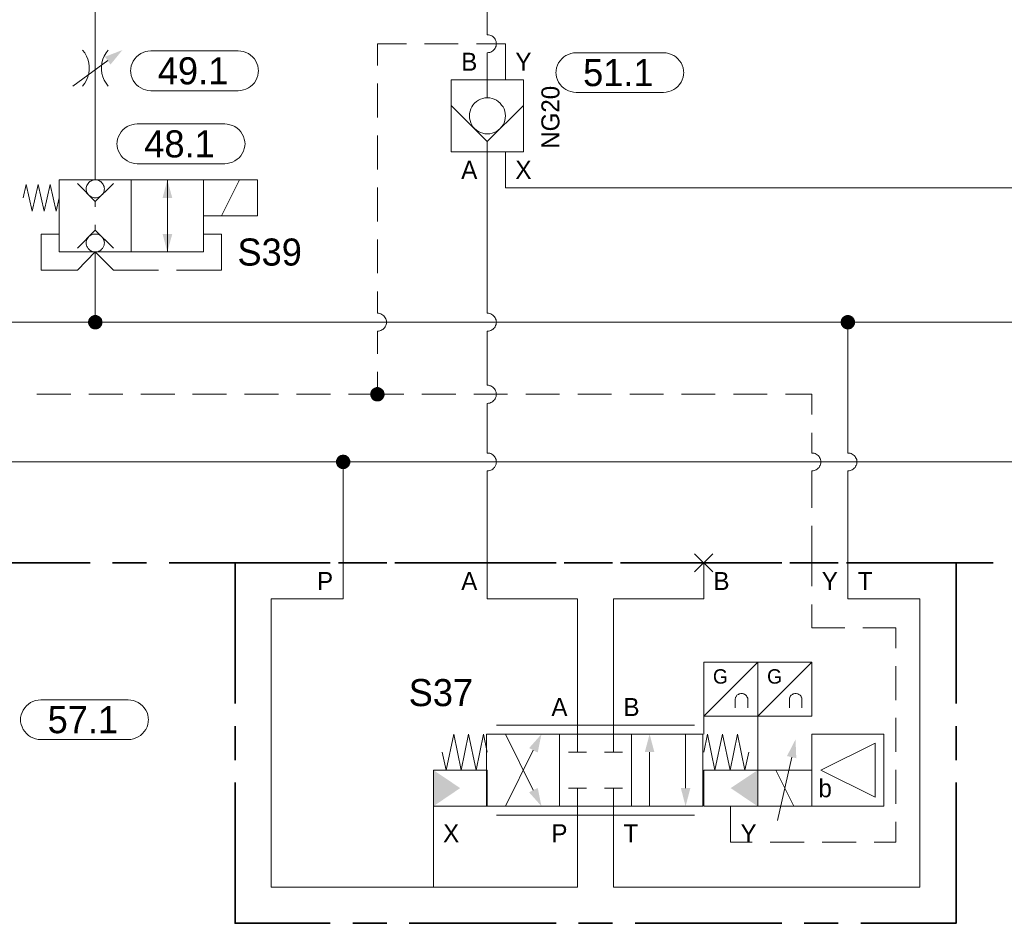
# Model space of a CAD drawing. Header units: millimetres. Extents: x 0 to 138, y 0 to 47.
# Tile 74 of 165: x 12.82 to 16.26, y 26.74 to 29.89. Entities that reach past the tile are written whole.
import ezdxf

# ---------------------------------------------------------------- set-up
doc = ezdxf.new("R2010")
doc.units = ezdxf.units.MM
for name, color, linetype in [('PDF_Geomertry', 7, 'Continuous'), ('PDF_Solid Fills', 7, 'Continuous'), ('PDF_Text', 7, 'Continuous')]:
    doc.layers.add(name, color=color, linetype=linetype)
doc.styles.add('PDF Arial', font='txt')

msp = doc.modelspace()

# ---------------------------------------------------------------- hatches: boundary and pattern name
at = {"layer": 'PDF_Solid Fills', "transparency": 33554559}
for points in [[(13.0876, 28.8326), (13.066, 28.8451), (13.0682, 28.8479)], [(13.0876, 28.8326), (13.0682, 28.8479), (13.0701, 28.8499)], [(13.0876, 28.8326), (13.0701, 28.8499), (13.0724, 28.8526)], [(13.0876, 28.8326), (13.0724, 28.8526), (13.0751, 28.854)], [(13.0876, 28.8326), (13.0751, 28.854), (13.0779, 28.8554)], [(13.0876, 28.8326), (13.0779, 28.8554), (13.0812, 28.8568)], [(13.0876, 28.8326), (13.0812, 28.8568), (13.0849, 28.8576)], [(13.0876, 28.8326), (13.0849, 28.8576), (13.0876, 28.8576)], [(13.0876, 28.8326), (13.091, 28.8576), (13.0946, 28.8568)], [(13.0876, 28.8326), (13.0876, 28.8576), (13.091, 28.8576)], [(13.0876, 28.8326), (13.0946, 28.8568), (13.0974, 28.8554)], [(13.0876, 28.8326), (13.0974, 28.8554), (13.1001, 28.854)], [(13.0876, 28.8326), (13.1001, 28.854), (13.1029, 28.8526)], [(13.0876, 28.8326), (13.1029, 28.8526), (13.1057, 28.8499)], [(13.0876, 28.8326), (13.1057, 28.8499), (13.1076, 28.8479)], [(13.0876, 28.8326), (13.1076, 28.8479), (13.1099, 28.8451)], [(15.7126, 28.8326), (15.6904, 28.8451), (15.6924, 28.8479)], [(15.7126, 28.8326), (15.6924, 28.8479), (15.6946, 28.8499)], [(15.7126, 28.8326), (15.6946, 28.8499), (15.6974, 28.8526)], [(15.7126, 28.8326), (15.6974, 28.8526), (15.7001, 28.854)], [(15.7126, 28.8326), (15.7001, 28.854), (15.7029, 28.8554)], [(15.7126, 28.8326), (15.7029, 28.8554), (15.7057, 28.8568)], [(15.7126, 28.8326), (15.7057, 28.8568), (15.709, 28.8576)], [(15.7126, 28.8326), (15.709, 28.8576), (15.7126, 28.8576)], [(15.7126, 28.8326), (15.716, 28.8576), (15.7188, 28.8568)], [(15.7126, 28.8326), (15.7126, 28.8576), (15.716, 28.8576)], [(15.7126, 28.8326), (15.7188, 28.8568), (15.7224, 28.8554)], [(15.7126, 28.8326), (15.7224, 28.8554), (15.7251, 28.854)], [(15.7126, 28.8326), (15.7251, 28.854), (15.7279, 28.8526)], [(15.7126, 28.8326), (15.7279, 28.8526), (15.7299, 28.8499)], [(15.7126, 28.8326), (15.7299, 28.8499), (15.7326, 28.8479)], [(15.7126, 28.8326), (15.7326, 28.8479), (15.734, 28.8451)], [(13.0876, 28.8326), (13.0626, 28.836), (13.0632, 28.8388)], [(13.0876, 28.8326), (13.0626, 28.8326), (13.0626, 28.836)], [(13.0876, 28.8326), (13.0626, 28.829), (13.0626, 28.8326)], [(13.0876, 28.8326), (13.0632, 28.8257), (13.0626, 28.829)], [(13.0876, 28.8326), (13.0632, 28.8388), (13.0646, 28.8424)], [(13.0876, 28.8326), (13.0646, 28.8229), (13.0632, 28.8257)], [(13.0876, 28.8326), (13.0646, 28.8424), (13.066, 28.8451)], [(13.0876, 28.8326), (13.066, 28.8201), (13.0646, 28.8229)], [(13.0876, 28.8326), (13.0682, 28.8174), (13.066, 28.8201)], [(13.0876, 28.8326), (13.0701, 28.8146), (13.0682, 28.8174)], [(13.0876, 28.8326), (13.0724, 28.8124), (13.0701, 28.8146)], [(13.0876, 28.8326), (13.0751, 28.8104), (13.0724, 28.8124)], [(13.0876, 28.8326), (13.0779, 28.809), (13.0751, 28.8104)], [(13.0876, 28.8326), (13.0812, 28.8082), (13.0779, 28.809)], [(13.0876, 28.8326), (13.0849, 28.8076), (13.0812, 28.8082)], [(13.0876, 28.8326), (13.0876, 28.8076), (13.0849, 28.8076)], [(13.0876, 28.8326), (13.1099, 28.8451), (13.1112, 28.8424)], [(13.0876, 28.8326), (13.1112, 28.8424), (13.1118, 28.8388)], [(13.0876, 28.8326), (13.1118, 28.8388), (13.1126, 28.836)], [(13.0876, 28.8326), (13.1126, 28.836), (13.1126, 28.8326)], [(13.0876, 28.8326), (13.091, 28.8076), (13.0876, 28.8076)], [(13.0876, 28.8326), (13.0946, 28.8082), (13.091, 28.8076)], [(13.0876, 28.8326), (13.0974, 28.809), (13.0946, 28.8082)], [(13.0876, 28.8326), (13.1001, 28.8104), (13.0974, 28.809)], [(13.0876, 28.8326), (13.1029, 28.8124), (13.1001, 28.8104)], [(13.0876, 28.8326), (13.1057, 28.8146), (13.1029, 28.8124)], [(13.0876, 28.8326), (13.1076, 28.8174), (13.1057, 28.8146)], [(13.0876, 28.8326), (13.1099, 28.8201), (13.1076, 28.8174)], [(13.0876, 28.8326), (13.1112, 28.8229), (13.1099, 28.8201)], [(13.0876, 28.8326), (13.1118, 28.8257), (13.1112, 28.8229)], [(13.0876, 28.8326), (13.1126, 28.829), (13.1118, 28.8257)], [(13.0876, 28.8326), (13.1126, 28.8326), (13.1126, 28.829)], [(15.7126, 28.8326), (15.6876, 28.836), (15.6882, 28.8388)], [(15.7126, 28.8326), (15.6876, 28.8326), (15.6876, 28.836)], [(15.7126, 28.8326), (15.6876, 28.829), (15.6876, 28.8326)], [(15.7126, 28.8326), (15.6882, 28.8257), (15.6876, 28.829)], [(15.7126, 28.8326), (15.6882, 28.8388), (15.689, 28.8424)], [(15.7126, 28.8326), (15.689, 28.8229), (15.6882, 28.8257)], [(15.7126, 28.8326), (15.689, 28.8424), (15.6904, 28.8451)], [(15.7126, 28.8326), (15.6904, 28.8201), (15.689, 28.8229)], [(15.7126, 28.8326), (15.6924, 28.8174), (15.6904, 28.8201)], [(15.7126, 28.8326), (15.6946, 28.8146), (15.6924, 28.8174)], [(15.7126, 28.8326), (15.6974, 28.8124), (15.6946, 28.8146)], [(15.7126, 28.8326), (15.7001, 28.8104), (15.6974, 28.8124)], [(15.7126, 28.8326), (15.7029, 28.809), (15.7001, 28.8104)], [(15.7126, 28.8326), (15.7057, 28.8082), (15.7029, 28.809)], [(15.7126, 28.8326), (15.709, 28.8076), (15.7057, 28.8082)], [(15.7126, 28.8326), (15.7126, 28.8076), (15.709, 28.8076)], [(15.7126, 28.8326), (15.734, 28.8451), (15.7354, 28.8424)], [(15.7126, 28.8326), (15.7354, 28.8424), (15.7368, 28.8388)], [(15.7126, 28.8326), (15.7368, 28.8388), (15.7376, 28.836)], [(15.7126, 28.8326), (15.7376, 28.836), (15.7376, 28.8326)], [(15.7126, 28.8326), (15.716, 28.8076), (15.7126, 28.8076)], [(15.7126, 28.8326), (15.7188, 28.8082), (15.716, 28.8076)], [(15.7126, 28.8326), (15.7224, 28.809), (15.7188, 28.8082)], [(15.7126, 28.8326), (15.7251, 28.8104), (15.7224, 28.809)], [(15.7126, 28.8326), (15.7279, 28.8124), (15.7251, 28.8104)], [(15.7126, 28.8326), (15.7299, 28.8146), (15.7279, 28.8124)], [(15.7126, 28.8326), (15.7326, 28.8174), (15.7299, 28.8146)], [(15.7126, 28.8326), (15.734, 28.8201), (15.7326, 28.8174)], [(15.7126, 28.8326), (15.7354, 28.8229), (15.734, 28.8201)], [(15.7126, 28.8326), (15.7368, 28.8257), (15.7354, 28.8229)], [(15.7126, 28.8326), (15.7376, 28.829), (15.7368, 28.8257)], [(15.7126, 28.8326), (15.7376, 28.8326), (15.7376, 28.829)], [(14.0715, 28.5813), (14.0654, 28.6054), (14.0682, 28.6063)], [(14.0715, 28.5813), (14.0682, 28.6063), (14.0715, 28.6063)], [(14.0715, 28.5813), (14.0751, 28.6063), (14.0779, 28.6054)], [(14.0715, 28.5813), (14.0715, 28.6063), (14.0751, 28.6063)], [(14.0715, 28.5813), (14.0465, 28.584), (14.0474, 28.5874)], [(14.0715, 28.5813), (14.0465, 28.5813), (14.0465, 28.584)], [(14.0715, 28.5813), (14.0465, 28.5776), (14.0465, 28.5813)], [(14.0715, 28.5813), (14.0474, 28.5743), (14.0465, 28.5776)], [(14.0715, 28.5813), (14.0474, 28.5874), (14.0487, 28.591)], [(14.0715, 28.5813), (14.0487, 28.5715), (14.0474, 28.5743)], [(14.0715, 28.5813), (14.0487, 28.591), (14.0501, 28.5937)], [(14.0715, 28.5813), (14.0501, 28.5688), (14.0487, 28.5715)], [(14.0715, 28.5813), (14.0501, 28.5937), (14.0515, 28.5965)], [(14.0715, 28.5813), (14.0515, 28.566), (14.0501, 28.5688)], [(14.0715, 28.5813), (14.0515, 28.5965), (14.0535, 28.5985)], [(14.0715, 28.5813), (14.0535, 28.5632), (14.0515, 28.566)], [(14.0715, 28.5813), (14.0535, 28.5985), (14.0562, 28.6007)], [(14.0715, 28.5813), (14.0562, 28.561), (14.0535, 28.5632)], [(14.0715, 28.5813), (14.0562, 28.6007), (14.059, 28.6026)], [(14.0715, 28.5813), (14.059, 28.559), (14.0562, 28.561)], [(14.0715, 28.5813), (14.059, 28.6026), (14.0618, 28.604)], [(14.0715, 28.5813), (14.0618, 28.5576), (14.059, 28.559)], [(14.0715, 28.5813), (14.0618, 28.604), (14.0654, 28.6054)], [(14.0715, 28.5813), (14.0654, 28.5568), (14.0618, 28.5576)], [(14.0715, 28.5813), (14.0682, 28.5563), (14.0654, 28.5568)], [(14.0715, 28.5813), (14.0715, 28.5563), (14.0682, 28.5563)], [(14.0715, 28.5813), (14.0779, 28.6054), (14.0812, 28.604)], [(14.0715, 28.5813), (14.0812, 28.604), (14.084, 28.6026)], [(14.0715, 28.5813), (14.084, 28.6026), (14.0868, 28.6007)], [(14.0715, 28.5813), (14.0868, 28.6007), (14.0896, 28.5985)], [(14.0715, 28.5813), (14.0896, 28.5985), (14.0918, 28.5965)], [(14.0715, 28.5813), (14.0918, 28.5965), (14.0932, 28.5937)], [(14.0715, 28.5813), (14.0932, 28.5937), (14.0946, 28.591)], [(14.0715, 28.5813), (14.0946, 28.591), (14.096, 28.5874)], [(14.0715, 28.5813), (14.096, 28.5874), (14.0965, 28.584)], [(14.0715, 28.5813), (14.0965, 28.584), (14.0965, 28.5813)], [(14.0715, 28.5813), (14.0751, 28.5563), (14.0715, 28.5563)], [(14.0715, 28.5813), (14.0779, 28.5568), (14.0751, 28.5563)], [(14.0715, 28.5813), (14.0812, 28.5576), (14.0779, 28.5568)], [(14.0715, 28.5813), (14.084, 28.559), (14.0812, 28.5576)], [(14.0715, 28.5813), (14.0868, 28.561), (14.084, 28.559)], [(14.0715, 28.5813), (14.0896, 28.5632), (14.0868, 28.561)], [(14.0715, 28.5813), (14.0918, 28.566), (14.0896, 28.5632)], [(14.0715, 28.5813), (14.0932, 28.5688), (14.0918, 28.566)], [(14.0715, 28.5813), (14.0946, 28.5715), (14.0932, 28.5688)], [(14.0715, 28.5813), (14.096, 28.5743), (14.0946, 28.5715)], [(14.0715, 28.5813), (14.0965, 28.5776), (14.096, 28.5743)], [(14.0715, 28.5813), (14.0965, 28.5813), (14.0965, 28.5776)], [(13.9521, 28.3451), (13.934, 28.3632), (13.9368, 28.3651)], [(13.9521, 28.3451), (13.9368, 28.3651), (13.9396, 28.3674)], [(13.9521, 28.3451), (13.9396, 28.3674), (13.9424, 28.3688)], [(13.9521, 28.3451), (13.9424, 28.3688), (13.946, 28.3693)], [(13.9521, 28.3451), (13.946, 28.3693), (13.9487, 28.3701)], [(13.9521, 28.3451), (13.9487, 28.3701), (13.9521, 28.3701)], [(13.9521, 28.3451), (13.9557, 28.3701), (13.9585, 28.3693)], [(13.9521, 28.3451), (13.9521, 28.3701), (13.9557, 28.3701)], [(13.9521, 28.3451), (13.9585, 28.3693), (13.9618, 28.3688)], [(13.9521, 28.3451), (13.9618, 28.3688), (13.9646, 28.3674)], [(13.9521, 28.3451), (13.9646, 28.3674), (13.9674, 28.3651)], [(13.9521, 28.3451), (13.9674, 28.3651), (13.9701, 28.3632)], [(13.9521, 28.3451), (13.9271, 28.3485), (13.9279, 28.3521)], [(13.9521, 28.3451), (13.9271, 28.3451), (13.9271, 28.3485)], [(13.9521, 28.3451), (13.9271, 28.3424), (13.9271, 28.3451)], [(13.9521, 28.3451), (13.9279, 28.3388), (13.9271, 28.3424)], [(13.9521, 28.3451), (13.9279, 28.3521), (13.9293, 28.3549)], [(13.9521, 28.3451), (13.9293, 28.3354), (13.9279, 28.3388)], [(13.9521, 28.3451), (13.9293, 28.3549), (13.9307, 28.3576)], [(13.9521, 28.3451), (13.9307, 28.3326), (13.9293, 28.3354)], [(13.9521, 28.3451), (13.9307, 28.3576), (13.9321, 28.3604)], [(13.9521, 28.3451), (13.9321, 28.3299), (13.9307, 28.3326)], [(13.9521, 28.3451), (13.9321, 28.3604), (13.934, 28.3632)], [(13.9521, 28.3451), (13.934, 28.3276), (13.9321, 28.3299)], [(13.9521, 28.3451), (13.9368, 28.3257), (13.934, 28.3276)], [(13.9521, 28.3451), (13.9396, 28.3235), (13.9368, 28.3257)], [(13.9521, 28.3451), (13.9424, 28.3221), (13.9396, 28.3235)], [(13.9521, 28.3451), (13.946, 28.3207), (13.9424, 28.3221)], [(13.9521, 28.3451), (13.9487, 28.3201), (13.946, 28.3207)], [(13.9521, 28.3451), (13.9521, 28.3201), (13.9487, 28.3201)], [(13.9521, 28.3451), (13.9701, 28.3632), (13.9724, 28.3604)], [(13.9521, 28.3451), (13.9724, 28.3604), (13.9737, 28.3576)], [(13.9521, 28.3451), (13.9737, 28.3576), (13.9751, 28.3549)], [(13.9521, 28.3451), (13.9751, 28.3549), (13.9765, 28.3521)], [(13.9521, 28.3451), (13.9765, 28.3521), (13.9771, 28.3485)], [(13.9521, 28.3451), (13.9771, 28.3485), (13.9771, 28.3451)], [(13.9521, 28.3451), (13.9557, 28.3201), (13.9521, 28.3201)], [(13.9521, 28.3451), (13.9585, 28.3207), (13.9557, 28.3201)], [(13.9521, 28.3451), (13.9618, 28.3221), (13.9585, 28.3207)], [(13.9521, 28.3451), (13.9646, 28.3235), (13.9618, 28.3221)], [(13.9521, 28.3451), (13.9674, 28.3257), (13.9646, 28.3235)], [(13.9521, 28.3451), (13.9701, 28.3276), (13.9674, 28.3257)], [(13.9521, 28.3451), (13.9724, 28.3299), (13.9701, 28.3276)], [(13.9521, 28.3451), (13.9737, 28.3326), (13.9724, 28.3299)], [(13.9521, 28.3451), (13.9751, 28.3354), (13.9737, 28.3326)], [(13.9521, 28.3451), (13.9765, 28.3388), (13.9751, 28.3354)], [(13.9521, 28.3451), (13.9771, 28.3424), (13.9765, 28.3388)], [(13.9521, 28.3451), (13.9771, 28.3451), (13.9771, 28.3424)]]:
    msp.add_hatch(color=256, dxfattribs=at).paths.add_polyline_path(points)

# ---------------------------------------------------------------- linework, layer by layer
at = {"layer": 'PDF_Geomertry', "lineweight": 15}
for points in [[(14.4549, 29.8354), (14.4549, 30.1276), (13.0876, 30.1276), (13.0876, 29.8443), (13.0876, 29.5929), (13.0876, 29.329)], [(14.4549, 29.6151), (14.4549, 29.6776), (14.4549, 29.7721), (14.459, 29.7729), (14.4632, 29.7735), (14.4674, 29.7749), (14.471, 29.7763), (14.4743, 29.779), (14.4771, 29.7813), (14.4799, 29.7846), (14.4821, 29.7882), (14.484, 29.7915), (14.4854, 29.7957), (14.4863, 29.7999), (14.4868, 29.8035), (14.4863, 29.8076), (14.4854, 29.8118), (14.484, 29.816), (14.4821, 29.8193), (14.4799, 29.8229), (14.4771, 29.8263), (14.4743, 29.8285), (14.471, 29.8313), (14.4674, 29.8326), (14.4632, 29.834), (14.459, 29.8346), (14.4549, 29.8354), (14.459, 29.8346), (14.4632, 29.834), (14.4674, 29.8326), (14.471, 29.8313), (14.4743, 29.8285), (14.4771, 29.8263), (14.4799, 29.8229), (14.4821, 29.8193), (14.484, 29.816), (14.4854, 29.8118), (14.4863, 29.8076), (14.4868, 29.8035), (14.4863, 29.7999), (14.4854, 29.7957), (14.484, 29.7915), (14.4821, 29.7882), (14.4799, 29.7846), (14.4771, 29.7813), (14.4743, 29.779), (14.471, 29.7763), (14.4674, 29.7749), (14.4632, 29.7735), (14.459, 29.7729), (14.4549, 29.7721)], [(13.0432, 29.6563), (13.0507, 29.666), (13.0571, 29.6763), (13.0618, 29.6882), (13.0646, 29.6999), (13.0668, 29.7124), (13.0668, 29.7249), (13.0646, 29.7374), (13.0618, 29.7499), (13.0571, 29.761), (13.0507, 29.7721), (13.0432, 29.7818)], [(13.1326, 29.7818), (13.1251, 29.7721), (13.1187, 29.761), (13.114, 29.7499), (13.1104, 29.7374), (13.109, 29.7249), (13.109, 29.7124), (13.1104, 29.6999), (13.114, 29.6882), (13.1187, 29.6763), (13.1251, 29.666), (13.1326, 29.6563)], [(14.0715, 29.7276), (14.0715, 29.8035), (14.1729, 29.8035)], [(14.2354, 29.8035), (14.3535, 29.8035)], [(14.4168, 29.8035), (14.5182, 29.8035), (14.5182, 29.6776)], [(13.009, 29.6563), (13.1313, 29.7451)], [(14.0715, 29.5465), (14.0715, 29.6646)], [(14.5807, 29.5888), (14.4549, 29.4632), (14.3293, 29.5888)], [(14.0715, 29.3651), (14.0715, 29.4832)], [(14.4549, 28.8638), (14.4549, 29.4263), (14.4549, 29.4632)], [(16.9257, 28.8638), (16.9257, 29.3007), (14.5182, 29.3007), (14.5182, 29.4263)], [(13.339, 29.329), (13.339, 29.1401)], [(13.5904, 29.329), (13.5279, 29.2035)], [(12.9618, 29.266), (12.9515, 29.2193), (12.9307, 29.3132), (12.9099, 29.2193), (12.889, 29.3132), (12.8674, 29.2193), (12.8465, 29.3132), (12.8363, 29.266)], [(13.1507, 29.316), (13.0876, 29.2535), (13.0251, 29.316)], [(14.0715, 29.184), (14.0715, 29.3021)], [(13.339, 29.0776), (13.339, 29.266)], [(13.0876, 29.2535), (13.0876, 29.2346)], [(13.0876, 29.1535), (13.0876, 29.1721)], [(12.9618, 29.1401), (12.8993, 29.1401), (12.8993, 29.0146), (13.0251, 29.0146), (13.0876, 29.0776), (13.1507, 29.0146), (13.3076, 29.0146)], [(13.0251, 29.091), (13.0876, 29.1535), (13.1507, 29.091)], [(13.371, 29.0146), (13.5279, 29.0146), (13.5279, 29.1401), (13.4646, 29.1401)], [(14.0715, 29.0035), (14.0715, 29.1215)], [(13.0876, 29.0776), (13.0876, 28.8326)], [(14.0715, 28.8638), (14.0715, 28.9401)], [(14.0715, 28.7221), (14.0715, 28.8013), (14.0757, 28.8013), (14.0799, 28.8021), (14.0835, 28.8035), (14.0876, 28.8054), (14.091, 28.8076), (14.0937, 28.8104), (14.0965, 28.8132), (14.0987, 28.8165), (14.1007, 28.8207), (14.1021, 28.8243), (14.1029, 28.8285), (14.1029, 28.8326), (14.1029, 28.8368), (14.1021, 28.841), (14.1007, 28.8443), (14.0987, 28.8479), (14.0965, 28.8513), (14.0937, 28.8549), (14.091, 28.8576), (14.0876, 28.8596), (14.0835, 28.8618), (14.0799, 28.8632), (14.0757, 28.8638), (14.0715, 28.8638), (14.0757, 28.8638), (14.0799, 28.8632), (14.0835, 28.8618), (14.0876, 28.8596), (14.091, 28.8576), (14.0937, 28.8549), (14.0965, 28.8513), (14.0987, 28.8479), (14.1007, 28.8443), (14.1021, 28.841), (14.1029, 28.8368), (14.1029, 28.8326), (14.1029, 28.8285), (14.1021, 28.8243), (14.1007, 28.8207), (14.0987, 28.8165), (14.0965, 28.8132), (14.0937, 28.8104), (14.091, 28.8076), (14.0876, 28.8054), (14.0835, 28.8035), (14.0799, 28.8021), (14.0757, 28.8013), (14.0715, 28.8013)], [(14.4549, 28.6124), (14.4549, 28.8013), (14.459, 28.8013), (14.4632, 28.8021), (14.4674, 28.8035), (14.471, 28.8054), (14.4743, 28.8076), (14.4771, 28.8104), (14.4799, 28.8132), (14.4821, 28.8165), (14.484, 28.8207), (14.4854, 28.8243), (14.4863, 28.8285), (14.4868, 28.8326), (14.4863, 28.8368), (14.4854, 28.841), (14.484, 28.8443), (14.4821, 28.8479), (14.4799, 28.8513), (14.4771, 28.8549), (14.4743, 28.8576), (14.471, 28.8596), (14.4674, 28.8618), (14.4632, 28.8632), (14.459, 28.8638), (14.4549, 28.8638), (14.459, 28.8638), (14.4632, 28.8632), (14.4674, 28.8618), (14.471, 28.8596), (14.4743, 28.8576), (14.4771, 28.8549), (14.4799, 28.8513), (14.4821, 28.8479), (14.484, 28.8443), (14.4854, 28.841), (14.4863, 28.8368), (14.4868, 28.8326), (14.4863, 28.8285), (14.4854, 28.8243), (14.484, 28.8207), (14.4821, 28.8165), (14.4799, 28.8132), (14.4771, 28.8104), (14.4743, 28.8076), (14.471, 28.8054), (14.4674, 28.8035), (14.4632, 28.8021), (14.459, 28.8013), (14.4549, 28.8013)], [(4.1196, 28.8326), (6.3549, 28.8326), (9.4224, 28.8326), (12.1104, 28.8326), (13.0876, 28.8326), (15.7126, 28.8326)], [(15.7126, 28.3763), (15.7126, 28.8326), (17.0799, 28.8326), (17.3313, 28.8326), (17.5826, 28.8326), (18.1835, 28.8326)], [(13.971, 28.5813), (14.0715, 28.5813), (14.0715, 28.6596)], [(14.4549, 28.3763), (14.4549, 28.5493), (14.459, 28.5499), (14.4632, 28.5507), (14.4674, 28.5521), (14.471, 28.554), (14.4743, 28.5563), (14.4771, 28.559), (14.4799, 28.5618), (14.4821, 28.5651), (14.484, 28.5688), (14.4854, 28.5729), (14.4863, 28.5771), (14.4868, 28.5813), (14.4863, 28.5854), (14.4854, 28.5888), (14.484, 28.5929), (14.4821, 28.5965), (14.4799, 28.5999), (14.4771, 28.6035), (14.4743, 28.6063), (14.471, 28.6082), (14.4674, 28.6104), (14.4632, 28.611), (14.459, 28.6124), (14.4549, 28.6124), (14.459, 28.6124), (14.4632, 28.611), (14.4674, 28.6104), (14.471, 28.6082), (14.4743, 28.6063), (14.4771, 28.6035), (14.4799, 28.5999), (14.4821, 28.5965), (14.484, 28.5929), (14.4854, 28.5888), (14.4863, 28.5854), (14.4868, 28.5813), (14.4863, 28.5771), (14.4854, 28.5729), (14.484, 28.5688), (14.4821, 28.5651), (14.4799, 28.5618), (14.4771, 28.559), (14.4743, 28.5563), (14.471, 28.554), (14.4674, 28.5521), (14.4632, 28.5507), (14.459, 28.5499), (14.4549, 28.5493)], [(12.884, 28.5813), (13.0021, 28.5813)], [(13.0654, 28.5813), (13.1835, 28.5813)], [(13.246, 28.5813), (13.3646, 28.5813)], [(13.4271, 28.5813), (13.5451, 28.5813)], [(13.6085, 28.5813), (13.7265, 28.5813)], [(13.7896, 28.5813), (13.9076, 28.5813)], [(14.164, 28.5813), (14.0715, 28.5813)], [(14.3451, 28.5813), (14.2271, 28.5813)], [(14.5257, 28.5813), (14.4076, 28.5813)], [(14.7071, 28.5813), (14.589, 28.5813)], [(14.8882, 28.5813), (14.7701, 28.5813)], [(15.0696, 28.5813), (14.9515, 28.5813)], [(15.2501, 28.5813), (15.1321, 28.5813)], [(15.4312, 28.5813), (15.3132, 28.5813)], [(15.5868, 28.5104), (15.5868, 28.5813), (15.4946, 28.5813)], [(15.5868, 28.3763), (15.5868, 28.4471)], [(14.4549, 28.3138), (14.459, 28.3138), (14.4632, 28.3151), (14.4674, 28.316), (14.471, 28.3179), (14.4743, 28.3201), (14.4771, 28.3229), (14.4799, 28.3262), (14.4821, 28.3299), (14.484, 28.3332), (14.4854, 28.3374), (14.4863, 28.341), (14.4868, 28.3451), (14.4863, 28.3493), (14.4854, 28.3535), (14.484, 28.3576), (14.4821, 28.361), (14.4799, 28.3646), (14.4771, 28.3674), (14.4743, 28.3701), (14.471, 28.3721), (14.4674, 28.3743), (14.4632, 28.3757), (14.459, 28.3763), (14.4549, 28.3763), (14.459, 28.3763), (14.4632, 28.3757), (14.4674, 28.3743), (14.471, 28.3721), (14.4743, 28.3701), (14.4771, 28.3674), (14.4799, 28.3646), (14.4821, 28.361), (14.484, 28.3576), (14.4854, 28.3535), (14.4863, 28.3493), (14.4868, 28.3451), (14.4863, 28.341), (14.4854, 28.3374), (14.484, 28.3332), (14.4821, 28.3299), (14.4799, 28.3262), (14.4771, 28.3229), (14.4743, 28.3201), (14.471, 28.3179), (14.4674, 28.316), (14.4632, 28.3151), (14.459, 28.3138), (14.4549, 28.3138), (14.4549, 27.9929), (14.4549, 27.8674), (14.7696, 27.8674), (14.7696, 27.3957), (14.7696, 27.3332)], [(15.7126, 28.3138), (15.7168, 28.3138), (15.721, 28.3151), (15.7243, 28.316), (15.7279, 28.3179), (15.7312, 28.3201), (15.7349, 28.3229), (15.7376, 28.3262), (15.7396, 28.3299), (15.7418, 28.3332), (15.7432, 28.3374), (15.7437, 28.341), (15.7437, 28.3451), (15.7437, 28.3493), (15.7432, 28.3535), (15.7418, 28.3576), (15.7396, 28.361), (15.7376, 28.3646), (15.7349, 28.3674), (15.7312, 28.3701), (15.7279, 28.3721), (15.7243, 28.3743), (15.721, 28.3757), (15.7168, 28.3763), (15.7126, 28.3763), (15.7168, 28.3763), (15.721, 28.3757), (15.7243, 28.3743), (15.7279, 28.3721), (15.7312, 28.3701), (15.7349, 28.3674), (15.7376, 28.3646), (15.7396, 28.361), (15.7418, 28.3576), (15.7432, 28.3535), (15.7437, 28.3493), (15.7437, 28.3451), (15.7437, 28.341), (15.7432, 28.3374), (15.7418, 28.3332), (15.7396, 28.3299), (15.7376, 28.3262), (15.7349, 28.3229), (15.7312, 28.3201), (15.7279, 28.3179), (15.7243, 28.316), (15.721, 28.3151), (15.7168, 28.3138), (15.7126, 28.3138), (15.7126, 27.9929), (15.7126, 27.8674), (15.964, 27.8674), (15.964, 26.8618), (14.8951, 26.8618), (14.8951, 27.1443), (14.8951, 27.2076)], [(15.5868, 28.1846), (15.5868, 28.3138), (15.591, 28.3138), (15.5946, 28.3151), (15.5988, 28.316), (15.6021, 28.3179), (15.6057, 28.3201), (15.609, 28.3229), (15.6118, 28.3262), (15.614, 28.3299), (15.616, 28.3332), (15.6168, 28.3374), (15.6182, 28.341), (15.6182, 28.3451), (15.6182, 28.3493), (15.6168, 28.3535), (15.616, 28.3576), (15.614, 28.361), (15.6118, 28.3646), (15.609, 28.3674), (15.6057, 28.3701), (15.6021, 28.3721), (15.5988, 28.3743), (15.5946, 28.3757), (15.591, 28.3763), (15.5868, 28.3763), (15.591, 28.3763), (15.5946, 28.3757), (15.5988, 28.3743), (15.6021, 28.3721), (15.6057, 28.3701), (15.609, 28.3674), (15.6118, 28.3646), (15.614, 28.361), (15.616, 28.3576), (15.6168, 28.3535), (15.6182, 28.3493), (15.6182, 28.3451), (15.6182, 28.341), (15.6168, 28.3374), (15.616, 28.3332), (15.614, 28.3299), (15.6118, 28.3262), (15.609, 28.3229), (15.6057, 28.3201), (15.6021, 28.3179), (15.5988, 28.316), (15.5946, 28.3151), (15.591, 28.3138), (15.5868, 28.3138)], [(18.3562, 28.3451), (16.4229, 28.3451), (13.9521, 28.3451), (10.3501, 28.3451)], [(13.9521, 28.3451), (13.9521, 27.9929), (13.9521, 27.8674), (13.7007, 27.8674), (13.7007, 26.8618), (14.7696, 26.8618), (14.7696, 27.1443), (14.7696, 27.2076)], [(15.5868, 28.1221), (15.5868, 27.9929), (15.5868, 27.9118)], [(15.1779, 27.9618), (15.241, 28.0249)], [(15.241, 27.9618), (15.1779, 28.0249)], [(15.2099, 27.9929), (15.2099, 27.8674), (14.8951, 27.8674), (14.8951, 27.3957), (14.8951, 27.3332)], [(15.5868, 27.8485), (15.5868, 27.7665), (15.7015, 27.7665)], [(15.7646, 27.7665), (15.8793, 27.7665), (15.8793, 27.6957)], [(15.3979, 27.6471), (15.2099, 27.459), (15.2099, 27.3957)], [(15.5868, 27.6471), (15.3979, 27.459), (15.3979, 27.2701)], [(15.8793, 27.6332), (15.8793, 27.5146)], [(15.3632, 27.4874), (15.3632, 27.5188), (15.3632, 27.5215), (15.3618, 27.5243), (15.3604, 27.5263), (15.359, 27.529), (15.3571, 27.5313), (15.3549, 27.5332), (15.3529, 27.5346), (15.3501, 27.536), (15.3474, 27.5368), (15.3446, 27.5374), (15.3418, 27.5374), (15.339, 27.5374), (15.3354, 27.5368), (15.3335, 27.536), (15.3307, 27.5346), (15.3279, 27.5332), (15.3257, 27.5313), (15.3237, 27.529), (15.3224, 27.5263), (15.321, 27.5243), (15.3201, 27.5215), (15.3196, 27.5188), (15.3196, 27.4874)], [(15.5521, 27.4874), (15.5521, 27.5188), (15.5515, 27.5215), (15.5507, 27.5243), (15.5493, 27.5263), (15.5479, 27.529), (15.546, 27.5313), (15.5437, 27.5332), (15.541, 27.5346), (15.5382, 27.536), (15.5363, 27.5368), (15.5326, 27.5374), (15.5299, 27.5374), (15.5271, 27.5374), (15.5243, 27.5368), (15.5215, 27.536), (15.5188, 27.5346), (15.5168, 27.5332), (15.5146, 27.5313), (15.5126, 27.529), (15.5113, 27.5263), (15.5099, 27.5243), (15.5085, 27.5215), (15.5085, 27.5188), (15.5085, 27.4874)], [(15.8793, 27.4521), (15.8793, 27.334)], [(15.1779, 27.4276), (14.4868, 27.4276)], [(14.4549, 27.3332), (14.4418, 27.3957), (14.416, 27.2701), (14.3896, 27.3957), (14.3632, 27.2701), (14.3376, 27.3957), (14.3113, 27.2701), (14.2979, 27.3332)], [(14.5182, 27.3957), (14.6154, 27.2007)], [(14.7063, 27.3957), (14.7063, 27.1443)], [(14.9576, 27.3957), (14.9576, 27.1443)], [(15.1465, 27.3957), (15.1465, 27.2076)], [(15.2099, 27.3332), (15.2224, 27.3957), (15.2488, 27.2701), (15.2751, 27.3957), (15.3015, 27.2701), (15.3271, 27.3957), (15.3535, 27.2701), (15.3668, 27.3332)], [(14.5182, 27.1443), (14.6154, 27.3396)], [(14.8007, 27.3332), (14.7382, 27.3332)], [(14.9265, 27.3332), (14.864, 27.3332)], [(15.021, 27.1443), (15.021, 27.3332)], [(15.4674, 27.0943), (15.5168, 27.316)], [(15.5238, 27.1443), (15.4613, 27.2701)], [(15.8793, 27.2707), (15.8793, 27.1526)], [(14.7382, 27.2076), (14.8007, 27.2076)], [(14.864, 27.2076), (14.9265, 27.2076)], [(14.2668, 27.1443), (14.2668, 27.0188)], [(15.3785, 27.0188), (15.3035, 27.0188), (15.3035, 27.1443)], [(14.4868, 27.1132), (15.1779, 27.1132)], [(15.8793, 27.0896), (15.8793, 27.0188), (15.8043, 27.0188)], [(14.2668, 26.8618), (14.2668, 27.0346)], [(15.5599, 27.0188), (15.4418, 27.0188)], [(15.741, 27.0188), (15.6229, 27.0188)]]:
    msp.add_lwpolyline(points, dxfattribs=at)
for points in [[(13.5863, 29.7785), (13.5951, 29.7776), (13.6043, 29.7763), (13.6132, 29.7735), (13.6215, 29.7693), (13.6293, 29.7638), (13.6362, 29.7576), (13.6424, 29.7507), (13.6474, 29.7429), (13.6515, 29.7346), (13.6543, 29.7263), (13.6562, 29.7174), (13.6571, 29.7076), (13.6571, 29.711), (13.6562, 29.7021), (13.6543, 29.6929), (13.6515, 29.684), (13.6474, 29.6757), (13.6424, 29.6679), (13.6362, 29.661), (13.6293, 29.6549), (13.6215, 29.6499), (13.6132, 29.6457), (13.6043, 29.6429), (13.5951, 29.641), (13.5863, 29.6401), (13.2812, 29.6401), (13.2715, 29.641), (13.2626, 29.6429), (13.2543, 29.6457), (13.246, 29.6499), (13.2382, 29.6549), (13.2312, 29.661), (13.2251, 29.6679), (13.2196, 29.6757), (13.216, 29.684), (13.2126, 29.6929), (13.2113, 29.7021), (13.2104, 29.711), (13.2104, 29.7076), (13.2113, 29.7174), (13.2126, 29.7263), (13.216, 29.7346), (13.2196, 29.7429), (13.2251, 29.7507), (13.2312, 29.7576), (13.2382, 29.7638), (13.246, 29.7693), (13.2543, 29.7735), (13.2626, 29.7763), (13.2715, 29.7776), (13.2812, 29.7785), (13.5863, 29.7785)], [(15.0696, 29.7721), (15.0785, 29.7715), (15.0882, 29.7701), (15.0965, 29.7665), (15.1049, 29.7632), (15.1126, 29.7576), (15.1196, 29.7513), (15.1257, 29.7443), (15.1307, 29.7368), (15.1349, 29.7285), (15.1382, 29.7201), (15.1396, 29.711), (15.1404, 29.7013), (15.1404, 29.7049), (15.1396, 29.6957), (15.1382, 29.6868), (15.1349, 29.6776), (15.1307, 29.6693), (15.1257, 29.6618), (15.1196, 29.6549), (15.1126, 29.6485), (15.1049, 29.6437), (15.0965, 29.6396), (15.0882, 29.6368), (15.0785, 29.6346), (15.0696, 29.634), (14.7646, 29.634), (14.7557, 29.6346), (14.7465, 29.6368), (14.7376, 29.6396), (14.7293, 29.6437), (14.7215, 29.6485), (14.7146, 29.6549), (14.7085, 29.6618), (14.7035, 29.6693), (14.6993, 29.6776), (14.6965, 29.6868), (14.6946, 29.6957), (14.6938, 29.7049), (14.6938, 29.7013), (14.6946, 29.711), (14.6965, 29.7201), (14.6993, 29.7285), (14.7035, 29.7368), (14.7085, 29.7443), (14.7146, 29.7513), (14.7215, 29.7576), (14.7293, 29.7632), (14.7376, 29.7665), (14.7465, 29.7701), (14.7557, 29.7715), (14.7646, 29.7721), (15.0696, 29.7721)], [(14.3293, 29.4263), (14.5807, 29.4263), (14.5807, 29.6776), (14.3293, 29.6776), (14.3293, 29.4263)], [(14.5182, 29.5521), (14.5174, 29.5604), (14.516, 29.5688), (14.5132, 29.5763), (14.5099, 29.584), (14.5049, 29.5901), (14.4993, 29.5965), (14.4932, 29.6021), (14.4868, 29.6068), (14.4793, 29.6104), (14.4715, 29.6132), (14.4632, 29.6146), (14.4549, 29.6151), (14.4465, 29.6146), (14.439, 29.6132), (14.4312, 29.6104), (14.4238, 29.6068), (14.4168, 29.6021), (14.4104, 29.5965), (14.4049, 29.5901), (14.4007, 29.584), (14.3974, 29.5763), (14.3946, 29.5688), (14.3932, 29.5604), (14.3924, 29.5521), (14.3932, 29.5443), (14.3946, 29.536), (14.3974, 29.5285), (14.4007, 29.5207), (14.4049, 29.5138), (14.4104, 29.5076), (14.4168, 29.5026), (14.4238, 29.4979), (14.4312, 29.4943), (14.439, 29.4915), (14.4465, 29.4901), (14.4549, 29.4896), (14.4632, 29.4901), (14.4715, 29.4915), (14.4793, 29.4943), (14.4868, 29.4979), (14.4932, 29.5026), (14.4993, 29.5076), (14.5049, 29.5138), (14.5099, 29.5207), (14.5132, 29.5285), (14.516, 29.536), (14.5174, 29.5443), (14.5182, 29.5521)], [(13.539, 29.5243), (13.5479, 29.5235), (13.5571, 29.5215), (13.566, 29.5187), (13.5743, 29.5146), (13.5821, 29.5096), (13.589, 29.5035), (13.5951, 29.4965), (13.6001, 29.4888), (13.6043, 29.4804), (13.6071, 29.4715), (13.609, 29.4624), (13.6099, 29.4535), (13.6099, 29.4563), (13.609, 29.4471), (13.6071, 29.4382), (13.6043, 29.429), (13.6001, 29.4207), (13.5951, 29.4132), (13.589, 29.4063), (13.5821, 29.4007), (13.5743, 29.3951), (13.566, 29.391), (13.5571, 29.3882), (13.5479, 29.386), (13.539, 29.3854), (13.234, 29.3854), (13.2243, 29.386), (13.2154, 29.3882), (13.2071, 29.391), (13.1987, 29.3951), (13.191, 29.4007), (13.184, 29.4063), (13.1779, 29.4132), (13.1729, 29.4207), (13.1688, 29.429), (13.1654, 29.4382), (13.164, 29.4471), (13.1632, 29.4563), (13.1632, 29.4535), (13.164, 29.4624), (13.1654, 29.4715), (13.1688, 29.4804), (13.1729, 29.4888), (13.1779, 29.4965), (13.184, 29.5035), (13.191, 29.5096), (13.1987, 29.5146), (13.2071, 29.5187), (13.2154, 29.5215), (13.2243, 29.5235), (13.234, 29.5243), (13.539, 29.5243)], [(12.9618, 29.0776), (13.2132, 29.0776), (13.2132, 29.329), (12.9618, 29.329), (12.9618, 29.0776)], [(13.1196, 29.2979), (13.1187, 29.3021), (13.1182, 29.3054), (13.1168, 29.3096), (13.1146, 29.3132), (13.1126, 29.3165), (13.1099, 29.3201), (13.1071, 29.3229), (13.1035, 29.3249), (13.1001, 29.3271), (13.096, 29.3276), (13.0918, 29.329), (13.0876, 29.329), (13.0835, 29.329), (13.0799, 29.3276), (13.0757, 29.3271), (13.0724, 29.3249), (13.0688, 29.3229), (13.0654, 29.3201), (13.0626, 29.3165), (13.0604, 29.3132), (13.0585, 29.3096), (13.0576, 29.3054), (13.0562, 29.3021), (13.0562, 29.2979), (13.0562, 29.2938), (13.0576, 29.2896), (13.0585, 29.2854), (13.0604, 29.2818), (13.0626, 29.2785), (13.0654, 29.2757), (13.0688, 29.2729), (13.0724, 29.2707), (13.0757, 29.2687), (13.0799, 29.2674), (13.0835, 29.2665), (13.0876, 29.266), (13.0918, 29.2665), (13.096, 29.2674), (13.1001, 29.2687), (13.1035, 29.2707), (13.1071, 29.2729), (13.1099, 29.2757), (13.1126, 29.2785), (13.1146, 29.2818), (13.1168, 29.2854), (13.1182, 29.2896), (13.1187, 29.2938), (13.1196, 29.2979)], [(13.2132, 29.329), (13.4646, 29.329), (13.4646, 29.0776), (13.2132, 29.0776), (13.2132, 29.329)], [(13.6535, 29.329), (13.4646, 29.329), (13.4646, 29.2035), (13.6535, 29.2035), (13.6535, 29.329)], [(13.1196, 29.109), (13.1187, 29.1132), (13.1182, 29.1174), (13.1168, 29.1207), (13.1146, 29.1249), (13.1126, 29.1285), (13.1099, 29.1313), (13.1071, 29.134), (13.1035, 29.136), (13.1001, 29.1382), (13.096, 29.1396), (13.0918, 29.1401), (13.0876, 29.1401), (13.0835, 29.1401), (13.0799, 29.1396), (13.0757, 29.1382), (13.0724, 29.136), (13.0688, 29.134), (13.0654, 29.1313), (13.0626, 29.1285), (13.0604, 29.1249), (13.0585, 29.1207), (13.0576, 29.1174), (13.0562, 29.1132), (13.0562, 29.109), (13.0562, 29.1049), (13.0576, 29.1007), (13.0585, 29.0971), (13.0604, 29.0937), (13.0626, 29.0901), (13.0654, 29.0868), (13.0688, 29.084), (13.0724, 29.0818), (13.0757, 29.0799), (13.0799, 29.0785), (13.0835, 29.0776), (13.0876, 29.0776), (13.0918, 29.0776), (13.096, 29.0785), (13.1001, 29.0799), (13.1035, 29.0818), (13.1071, 29.084), (13.1099, 29.0868), (13.1126, 29.0901), (13.1146, 29.0937), (13.1168, 29.0971), (13.1182, 29.1007), (13.1187, 29.1049), (13.1196, 29.109)], [(15.2099, 27.6471), (15.3979, 27.6471), (15.3979, 27.459), (15.2099, 27.459), (15.2099, 27.6471)], [(15.3979, 27.6471), (15.5868, 27.6471), (15.5868, 27.459), (15.3979, 27.459), (15.3979, 27.6471)], [(13.2021, 27.5151), (13.2118, 27.5146), (13.221, 27.5132), (13.2293, 27.5096), (13.2376, 27.5063), (13.2451, 27.5007), (13.2521, 27.4943), (13.2585, 27.4874), (13.264, 27.4799), (13.2682, 27.4715), (13.271, 27.4632), (13.2724, 27.454), (13.2729, 27.4443), (13.2729, 27.4479), (13.2724, 27.4388), (13.271, 27.4299), (13.2682, 27.4207), (13.264, 27.4124), (13.2585, 27.4049), (13.2521, 27.3979), (13.2451, 27.3915), (13.2376, 27.3868), (13.2293, 27.3826), (13.221, 27.3799), (13.2118, 27.3776), (13.2021, 27.3771), (12.8974, 27.3771), (12.8882, 27.3776), (12.8793, 27.3799), (12.8701, 27.3826), (12.8618, 27.3868), (12.8543, 27.3915), (12.8474, 27.3979), (12.8418, 27.4049), (12.8363, 27.4124), (12.8321, 27.4207), (12.8293, 27.4299), (12.8271, 27.4388), (12.8271, 27.4479), (12.8271, 27.4443), (12.8271, 27.454), (12.8293, 27.4632), (12.8321, 27.4715), (12.8363, 27.4799), (12.8418, 27.4874), (12.8474, 27.4943), (12.8543, 27.5007), (12.8618, 27.5063), (12.8701, 27.5096), (12.8793, 27.5132), (12.8882, 27.5146), (12.8974, 27.5151), (13.2021, 27.5151)], [(14.4521, 27.3957), (15.2063, 27.3957), (15.2063, 27.1443), (14.4521, 27.1443), (14.4521, 27.3957)], [(15.8382, 27.1443), (15.5868, 27.1443), (15.5868, 27.3957), (15.8382, 27.3957), (15.8382, 27.1443)], [(15.8071, 27.1757), (15.8071, 27.3646), (15.6182, 27.2701), (15.8071, 27.1757)], [(14.2668, 27.2701), (14.4549, 27.2701), (14.4549, 27.1443), (14.2668, 27.1443), (14.2668, 27.2701)], [(15.3979, 27.2701), (15.2099, 27.2701), (15.2099, 27.1443), (15.3979, 27.1443), (15.3979, 27.2701)], [(15.3979, 27.1443), (15.5868, 27.1443), (15.5868, 27.2701), (15.3979, 27.2701), (15.3979, 27.1443)]]:
    msp.add_lwpolyline(points, close=True, dxfattribs=at)
at = {"layer": 'PDF_Geomertry', "lineweight": 0}
for points in [[(13.0751, 28.8326), (13.0751, 28.8304), (13.0757, 28.829), (13.0765, 28.8276), (13.0771, 28.8263), (13.0779, 28.8249), (13.0785, 28.8235), (13.0799, 28.8221), (13.0812, 28.8215), (13.0826, 28.8207), (13.0849, 28.8201), (13.0863, 28.8201), (13.0876, 28.8201), (13.0896, 28.8201), (13.091, 28.8201), (13.0924, 28.8207), (13.0937, 28.8215), (13.0951, 28.8221), (13.0965, 28.8235), (13.0979, 28.8249), (13.0987, 28.8263), (13.0993, 28.8276), (13.1001, 28.829), (13.1001, 28.8304), (13.1001, 28.8326), (13.1001, 28.834), (13.1001, 28.836), (13.0993, 28.8374), (13.0987, 28.8388), (13.0979, 28.8401), (13.0965, 28.8415), (13.0951, 28.8424), (13.0937, 28.8437), (13.0924, 28.8443), (13.091, 28.8443), (13.0896, 28.8451), (13.0876, 28.8451), (13.0863, 28.8451), (13.0849, 28.8443), (13.0826, 28.8443), (13.0812, 28.8437), (13.0799, 28.8424), (13.0785, 28.8415), (13.0779, 28.8401), (13.0771, 28.8388), (13.0765, 28.8374), (13.0757, 28.836), (13.0751, 28.834), (13.0751, 28.8326)], [(15.7001, 28.8326), (15.7001, 28.8304), (15.7001, 28.829), (15.7007, 28.8276), (15.7015, 28.8263), (15.7021, 28.8249), (15.7035, 28.8235), (15.7049, 28.8221), (15.7063, 28.8215), (15.7076, 28.8207), (15.709, 28.8201), (15.7104, 28.8201), (15.7126, 28.8201), (15.714, 28.8201), (15.716, 28.8201), (15.7174, 28.8207), (15.7188, 28.8215), (15.7201, 28.8221), (15.7215, 28.8235), (15.7224, 28.8249), (15.7238, 28.8263), (15.7243, 28.8276), (15.7243, 28.829), (15.7251, 28.8304), (15.7251, 28.8326), (15.7251, 28.834), (15.7243, 28.836), (15.7243, 28.8374), (15.7238, 28.8388), (15.7224, 28.8401), (15.7215, 28.8415), (15.7201, 28.8424), (15.7188, 28.8437), (15.7174, 28.8443), (15.716, 28.8443), (15.714, 28.8451), (15.7126, 28.8451), (15.7104, 28.8451), (15.709, 28.8443), (15.7076, 28.8443), (15.7063, 28.8437), (15.7049, 28.8424), (15.7035, 28.8415), (15.7021, 28.8401), (15.7015, 28.8388), (15.7007, 28.8374), (15.7001, 28.836), (15.7001, 28.834), (15.7001, 28.8326)], [(14.059, 28.5813), (14.059, 28.579), (14.0599, 28.5776), (14.0599, 28.5763), (14.0604, 28.5749), (14.0618, 28.5735), (14.0626, 28.5721), (14.064, 28.5707), (14.0654, 28.5701), (14.0668, 28.5693), (14.0682, 28.5688), (14.0701, 28.5688), (14.0715, 28.5688), (14.0729, 28.5688), (14.0751, 28.5688), (14.0765, 28.5693), (14.0779, 28.5701), (14.0793, 28.5707), (14.0807, 28.5721), (14.0812, 28.5735), (14.0826, 28.5749), (14.0835, 28.5763), (14.084, 28.5776), (14.084, 28.579), (14.084, 28.5813), (14.084, 28.5826), (14.084, 28.584), (14.0835, 28.586), (14.0826, 28.5874), (14.0812, 28.5888), (14.0807, 28.5901), (14.0793, 28.591), (14.0779, 28.5915), (14.0765, 28.5924), (14.0751, 28.5929), (14.0729, 28.5937), (14.0715, 28.5937), (14.0701, 28.5937), (14.0682, 28.5929), (14.0668, 28.5924), (14.0654, 28.5915), (14.064, 28.591), (14.0626, 28.5901), (14.0618, 28.5888), (14.0604, 28.5874), (14.0599, 28.586), (14.0599, 28.584), (14.059, 28.5826), (14.059, 28.5813)], [(13.9396, 28.3451), (13.9396, 28.3438), (13.9404, 28.3424), (13.9404, 28.3401), (13.941, 28.3388), (13.9424, 28.3374), (13.9432, 28.336), (13.9446, 28.3354), (13.946, 28.3346), (13.9474, 28.334), (13.9487, 28.3332), (13.9507, 28.3326), (13.9521, 28.3326), (13.9535, 28.3326), (13.9557, 28.3332), (13.9571, 28.334), (13.9585, 28.3346), (13.9599, 28.3354), (13.9613, 28.336), (13.9618, 28.3374), (13.9632, 28.3388), (13.964, 28.3401), (13.9646, 28.3424), (13.9646, 28.3438), (13.9646, 28.3451), (13.9646, 28.3471), (13.9646, 28.3485), (13.964, 28.3499), (13.9632, 28.3513), (13.9618, 28.3526), (13.9613, 28.354), (13.9599, 28.3554), (13.9585, 28.3563), (13.9571, 28.3568), (13.9557, 28.3576), (13.9535, 28.3576), (13.9521, 28.3576), (13.9507, 28.3576), (13.9487, 28.3576), (13.9474, 28.3568), (13.946, 28.3563), (13.9446, 28.3554), (13.9432, 28.354), (13.9424, 28.3526), (13.941, 28.3513), (13.9404, 28.3499), (13.9404, 28.3485), (13.9396, 28.3471), (13.9396, 28.3451)]]:
    msp.add_lwpolyline(points, close=True, dxfattribs=at)
at = {"layer": 'PDF_Geomertry', "lineweight": 35}
for points in [[(12.7515, 27.9929), (13.0696, 27.9929)], [(13.1479, 27.9929), (13.266, 27.9929)], [(13.3451, 27.9929), (13.8571, 27.9929)], [(13.9071, 27.9929), (13.5751, 27.9929), (13.5751, 27.5021)], [(13.9354, 27.9929), (14.0535, 27.9929)], [(14.1043, 27.9929), (13.9862, 27.9929)], [(14.1326, 27.9929), (14.6446, 27.9929)], [(14.6946, 27.9929), (14.1826, 27.9929)], [(14.7229, 27.9929), (14.841, 27.9929)], [(14.891, 27.9929), (14.7729, 27.9929)], [(14.9196, 27.9929), (15.4312, 27.9929)], [(15.4821, 27.9929), (14.9701, 27.9929)], [(15.5104, 27.9929), (15.6285, 27.9929)], [(15.6785, 27.9929), (15.5604, 27.9929)], [(15.7071, 27.9929), (16.2188, 27.9929)], [(16.0896, 27.5021), (16.0896, 27.9929), (15.7576, 27.9929)], [(13.5751, 27.4235), (13.5751, 27.3054)], [(16.0896, 27.3054), (16.0896, 27.4235)], [(13.5751, 27.2271), (13.5751, 26.736), (13.9071, 26.736)], [(15.7576, 26.736), (16.0896, 26.736), (16.0896, 27.2271)], [(13.9862, 26.736), (14.1043, 26.736)], [(14.1826, 26.736), (14.6946, 26.736)], [(14.7729, 26.736), (14.891, 26.736)], [(14.9701, 26.736), (15.4821, 26.736)], [(15.5604, 26.736), (15.6785, 26.736)]]:
    msp.add_lwpolyline(points, dxfattribs=at)
at = {"layer": 'PDF_Solid Fills', "transparency": 33554559}
for points in [[(13.1215, 29.7582), (13.141, 29.7313), (13.1215, 29.7582), (13.1821, 29.7818)], [(13.3224, 29.266), (13.3562, 29.266), (13.3224, 29.266), (13.339, 29.329)], [(13.3562, 29.1401), (13.3224, 29.1401), (13.3562, 29.1401), (13.339, 29.0776)], [(14.6007, 27.3471), (14.6307, 27.3318), (14.6007, 27.3471), (14.6438, 27.3957)], [(15.0043, 27.3332), (15.0376, 27.3332), (15.0043, 27.3332), (15.021, 27.3957)], [(15.5001, 27.3193), (15.5326, 27.3118), (15.5001, 27.3193), (15.5299, 27.3771)], [(14.2668, 27.2701), (14.2668, 27.1443), (14.2668, 27.2701), (14.3604, 27.2076)], [(15.3979, 27.2701), (15.3979, 27.1443), (15.3979, 27.2701), (15.3035, 27.2076)], [(14.6307, 27.2082), (14.6007, 27.1929), (14.6307, 27.2082), (14.6438, 27.1443)], [(15.1632, 27.2076), (15.1299, 27.2076), (15.1632, 27.2076), (15.1465, 27.1443)]]:
    msp.add_solid(points, dxfattribs=at)

# ---------------------------------------------------------------- texts
at = {"layer": 'PDF_Text', "attachment_point": 7, "style": 'PDF Arial'}
for s, insert, char_height in [('49.1', (13.3057, 29.6608), 0.09445), ('B', (14.364, 29.7096), 0.0628), ('Y', (14.5529, 29.7096), 0.0628), ('51.1', (14.789, 29.6546), 0.09445), ('48.1', (13.2585, 29.406), 0.09445), ('A', (14.364, 29.3326), 0.0628), ('X', (14.5529, 29.3326), 0.0628), ('S39', (13.5835, 29.0287), 0.09445), ('P', (13.8612, 27.8985), 0.0628), ('A', (14.364, 27.8985), 0.0628), ('B', (15.2437, 27.8985), 0.0628), ('Y', (15.6215, 27.8985), 0.0628), ('T', (15.7474, 27.8985), 0.0628), ('S37', (14.1807, 27.4921), 0.09445), ('G', (15.2418, 27.5712), 0.0503), ('G', (15.4307, 27.5712), 0.0503), ('A', (14.6785, 27.459), 0.0628), ('B', (14.9299, 27.459), 0.0628), ('57.1', (12.9215, 27.3977), 0.09445), ('b', (15.6099, 27.1747), 0.0628), ('X', (14.3007, 27.0188), 0.0628), ('P', (14.6785, 27.0188), 0.0628), ('T', (14.9299, 27.0188), 0.0628), ('Y', (15.3382, 27.0188), 0.0628)]:
    msp.add_mtext(s, dxfattribs=dict(at, insert=insert, char_height=char_height))
at = {"layer": 'PDF_Text', "insert": (14.7073, 29.4374), "char_height": 0.06283, "attachment_point": 7, "rotation": 90, "style": 'PDF Arial'}
msp.add_mtext('NG20', dxfattribs=at)

doc.saveas('drawing.dxf')
